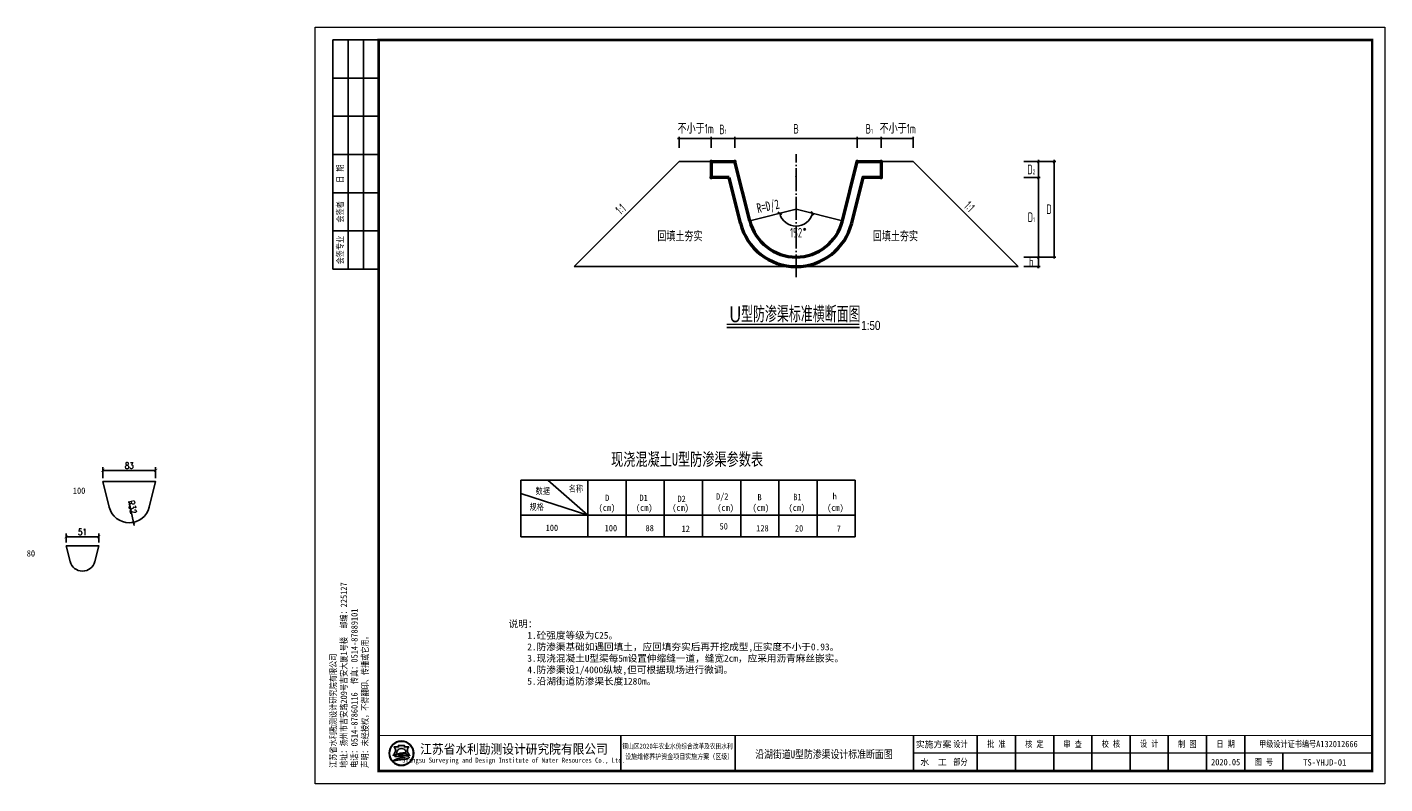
# Model space of a CAD drawing. Header units: millimetres. Extents: x -5221 to -957, y 14423 to 16799.
import ezdxf
from ezdxf.enums import TextEntityAlignment as Align

# ---------------------------------------------------------------- set-up
doc = ezdxf.new("R2010")
doc.units = ezdxf.units.MM
doc.linetypes.add('ACAD_ISO04W100', pattern=[30, 24, -3, 0, -3])
doc.linetypes.add('DASHED', pattern=[0.75, 0.5, -0.25])
for name, color, linetype in [('DOOR', 4, 'Continuous'), ('LAYER1', 7, 'Continuous'), ('注记', 7, 'Continuous'), ('点筋', 1, 'Continuous'), ('边线', 4, 'Continuous'), ('钢筋表', 1, 'Continuous')]:
    doc.layers.add(name, color=color, linetype=linetype)
doc.layers.add('图层1', color=7, linetype='Continuous', lineweight=90)
doc.layers.add('细实线', color=7, linetype='Continuous', lineweight=25)
doc.styles.add('HZ', font='txt.shx', dxfattribs={"width": 0.7, "height": 20, "bigfont": 'hztxt.shx'})
doc.styles.add('hze', font='tssdeng.shx', dxfattribs={"width": 0.7, "bigfont": 'hztxt.shx'})
doc.styles.add('HZTXT', font='hztxt_e.shx', dxfattribs={"width": 0.75, "bigfont": 'hztxt.shx'})
doc.styles.get("Standard").update_dxf_attribs({"font": 'txt', "width": 0.8, "height": 15})
doc.styles.add('图框', font='simfang.ttf', dxfattribs={"width": 0.8, "height": 4})
doc.styles.add('宋体', font='txt', dxfattribs={"height": 3.6})
doc.styles.add('样式 1', font='txt.shx', dxfattribs={"width": 0.8, "bigfont": 'hztxt.shx'})
doc.dimstyles.get("Standard").update_dxf_attribs({"dimscale": 100, "dimtxt": 2.5, "dimasz": 0.75, "dimexe": 1.5, "dimexo": 1.5, "dimgap": 0.5, "dimtad": 1, "dimdec": 0, "dimlfac": 0.25, "dimzin": 0, "dimdsep": 46, "dimtxsty": 'Standard', "dimblk": 'ARCHTICK', "dimcen": 0.09, "dimadec": 0, "dimazin": 0, "dimtfac": 1, "dimtdec": 0, "dimtmove": 0, "dimatfit": 3, "dimldrblk": 'ARCHTICK', "dimfxl": 0, "dimtolj": 1, "dimtzin": 0, "dimarcsym": 0})

# ---------------------------------------------------------------- blocks, each defined once
blk = doc.blocks.new('_Oblique')
at = {"color": 0, "linetype": 'ByBlock', "lineweight": -2}
blk.add_line((-0.5, -0.5), (0.5, 0.5), dxfattribs=at)
blk = doc.blocks.new('tk')
h = blk.add_hatch(color=152)
h.dxf.hatch_style = 1
h.paths.add_polyline_path([(38.76646255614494, 12.00001735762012, 1), (29.088771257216, 12.00001735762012, 1)])
h.paths.add_polyline_path([(38.60359845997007, 12.00001735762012, 1), (29.25163535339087, 12.00001735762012, 1)], flags=16)
h = blk.add_hatch(color=152)
h.dxf.hatch_style = 1
edge = h.paths.add_edge_path()
edge.add_arc((35.80953620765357, 9.575150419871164), 1.461698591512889, 43.31770961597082, 70.37003522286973)
edge.add_arc((34.42992186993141, 5.707145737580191), 5.568375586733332, 70.37003522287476, 84.52854590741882)
edge.add_arc((33.84308949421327, -0.4193335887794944), 11.72289597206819, 84.5285459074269, 95.17746754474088)
edge.add_arc((33.98467653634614, 9.87187365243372), 1.831337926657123, 111.7965680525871, 130.9174013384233, ccw=False)
edge.add_arc((35.88042895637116, 5.131330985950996), 6.936886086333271, 98.84274785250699, 111.79656805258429, ccw=False)
edge.add_arc((36.94678860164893, -1.723103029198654), 13.873772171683, 95.21036804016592, 98.84274785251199, ccw=False)
edge.add_ellipse((33.92761690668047, 12.2924095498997), major_axis=(-1.773815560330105, 0), ratio=0.8776980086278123, start_angle=172.6538623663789, end_angle=176.9129867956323)
edge.add_arc((35.51998127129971, 1.961425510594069), 10.24870363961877, 88.99992913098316, 98.52267106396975)
edge.add_arc((35.12665155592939, 4.586151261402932), 7.594670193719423, 98.5226710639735, 116.8491039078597)
edge.add_arc((32.25224900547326, 10.26440384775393), 1.230336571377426, 116.8491039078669, 139.2900683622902)
edge.add_arc((31.46777303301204, 10.93939625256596), 0.1954369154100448, 139.2900683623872, 263.050638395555)
edge.add_arc((31.65092262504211, 12.44200768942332), 1.70916902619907, 263.0506383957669, 272.136251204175)
edge.add_arc((32.81857031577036, -18.86062228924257), 29.61523112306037, 88.46268833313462, 92.13625120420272, ccw=False)
edge.add_arc((33.47628896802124, 5.646743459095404), 5.099041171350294, 68.07113774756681, 88.46268833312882, ccw=False)
edge.add_arc((37.58595165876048, -10.91730140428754), 21.4080615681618, 95.91294384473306, 98.79521578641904)
edge.add_arc((36.21866577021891, -2.080291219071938), 12.46590188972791, 98.79521578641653, 117.8496747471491)
edge.add_arc((94.71757364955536, -228.4932700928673), 245.9934265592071, 104.7703900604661, 105.15790668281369, ccw=False)
edge.add_line((32.00251426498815, 9.371370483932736), (31.19899365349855, 9.04551871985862))
edge.add_arc((52.56016505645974, -88.12405350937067), 99.48982566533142, 100.90627282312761, 102.39834375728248, ccw=False)
edge.add_line((33.73639673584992, 9.568787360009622), (33.12579934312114, 9.380202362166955))
edge.add_arc((30.81642714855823, 37.97212822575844), 28.68503833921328, 274.6177604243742, 279.6944367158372)
edge.add_arc((34.87665631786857, 14.20491417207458), 4.573507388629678, 279.694436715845, 287.6119267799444)
edge.add_arc((35.76092455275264, 11.4193594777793), 1.650966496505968, 287.6119267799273, 311.5140981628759)
edge.add_arc((36.67281431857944, 10.38916649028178), 0.2751610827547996, 311.5140981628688, 403.3177096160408)
edge = h.paths.add_edge_path()
edge.add_arc((38.34873088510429, 13.13701843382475), 2.066422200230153, 138.9741968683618, 204.1180883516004, ccw=False)
edge.add_line((36.78979294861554, 14.49341558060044), (35.09268967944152, 14.49341558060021))
edge.add_line((35.09268967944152, 14.4934155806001), (35.09268967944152, 15.08008015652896))
edge.add_line((35.09268967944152, 15.08008015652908), (32.76254413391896, 15.08008015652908))
edge.add_line((32.76254413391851, 15.08008015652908), (32.76254413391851, 14.49341558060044))
edge.add_line((32.76254413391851, 14.49341558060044), (31.06544086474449, 14.49341558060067))
edge.add_arc((29.50650292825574, 13.13701843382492), 2.066422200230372, -24.118088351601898, 41.0258031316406, ccw=False)
edge.add_arc((27.96997087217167, 13.82492466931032), 3.749914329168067, 314.34412131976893, 335.8819116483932, ccw=False)
edge.add_arc((29.92457355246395, 14.17749175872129), 3.106664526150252, 282.3877277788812, 290.1465811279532)
edge.add_arc((26.86032988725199, 22.52988413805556), 12.00340818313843, 290.1465811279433, 296.6495194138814)
edge.add_ellipse((33.92761690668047, 12.2924095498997), major_axis=(-1.773815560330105, 0), ratio=0.8776980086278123, start_angle=176.9129867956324, end_angle=378.37473811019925, ccw=False)
edge.add_ellipse((33.92761690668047, 12.2924095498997), major_axis=(-1.773815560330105, 0), ratio=0.8776980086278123, start_angle=172.653862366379, end_angle=176.9129867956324, ccw=False)
edge.add_ellipse((33.92761690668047, 12.2924095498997), major_axis=(-1.773815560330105, 0), ratio=0.8776980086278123, start_angle=161.6252618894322, end_angle=172.653862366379, ccw=False)
edge.add_arc((40.99490392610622, 22.52988413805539), 12.00340818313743, 243.3504805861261, 249.853418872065)
edge.add_arc((37.93066026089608, 14.17749175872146), 3.106664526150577, 249.8534188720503, 257.61227222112)
edge.add_arc((39.88526294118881, 13.82492466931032), 3.74991432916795, 204.1180883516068, 225.6558786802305, ccw=False)
at = {"lineweight": 0}
for p, q in [((0.0001173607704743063, 1.735762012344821e-05), (0.0001173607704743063, 297.0000173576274)), ((0.0001173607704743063, 297.0000173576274), (420.0001173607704, 297.0000173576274)), ((420.0001173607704, 297.0000173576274), (420.0001173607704, 1.735762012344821e-05)), ((415.0001173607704, 12.00001735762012), (235.00011736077, 12.00001735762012)), ((420.0001173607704, 1.735762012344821e-05), (0.0001173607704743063, 1.735762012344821e-05))]:
    blk.add_line(p, q, dxfattribs=at)
for p, q in [((25.00011736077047, 292.0000173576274), (7.000117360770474, 292.0000173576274)), ((7.000117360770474, 292.0000173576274), (7.000117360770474, 202.0000173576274)), ((13.00011736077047, 292.0000173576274), (13.00011736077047, 202.0000173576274)), ((19.00011736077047, 292.0000173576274), (19.00011736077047, 202.0000173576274)), ((25.00011736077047, 277.0000173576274), (7.000117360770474, 277.0000173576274)), ((25.00011736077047, 262.0000173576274), (7.000117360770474, 262.0000173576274)), ((25.00011736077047, 247.0000173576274), (7.000117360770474, 247.0000173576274)), ((25.00011736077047, 232.0000173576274), (7.000117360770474, 232.0000173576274)), ((25.00011736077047, 217.0000173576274), (7.000117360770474, 217.0000173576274)), ((25.00011736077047, 202.0000173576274), (7.000117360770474, 202.0000173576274)), ((120.0001173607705, 19.00001735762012), (120.0001173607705, 5.000017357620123)), ((165.0001173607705, 19.00001735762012), (165.0001173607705, 5.000017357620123)), ((235.0001173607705, 19.00001735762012), (235.0001173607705, 5.000017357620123)), ((260.0001173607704, 19.00001735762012), (260.0001173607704, 5.000017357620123)), ((275.0001173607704, 19.00001735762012), (275.0001173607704, 5.000017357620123)), ((290.0001173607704, 19.00001735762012), (290.0001173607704, 5.000017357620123)), ((305.0001173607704, 19.00001735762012), (305.0001173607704, 5.000017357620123)), ((320.0001173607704, 19.00001735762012), (320.0001173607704, 5.000017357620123)), ((335.0001173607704, 19.00001735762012), (335.0001173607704, 5.000017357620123)), ((350.0001173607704, 19.00001735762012), (350.0001173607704, 5.000017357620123)), ((365.0001173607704, 19.00001735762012), (365.0001173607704, 5.000017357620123)), ((380.00011736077, 12.00001735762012), (380.0001173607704, 5.000017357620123))]:
    blk.add_line(p, q)
at = {"lineweight": 0, "const_width": 1}
blk.add_lwpolyline([(25.00011736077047, 292.0000173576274), (415.0001173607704, 292.0000173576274), (415.0001173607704, 5.000017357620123), (25.00011736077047, 5.000017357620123)], close=True, dxfattribs=at)
at = {"lineweight": 0, "const_width": 0.4}
blk.add_lwpolyline([(415.0001173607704, 19.00001735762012), (25.00011736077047, 19.00001735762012)], dxfattribs=at)
at = {"color": 152}
for points in [[(35.69885848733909, 12.20856800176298, 0.04157472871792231), (34.00111582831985, 12.09695579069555, 0.08013502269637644), (31.69657691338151, 11.36210900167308, 0.09823132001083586), (31.3196276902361, 11.06686603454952, 0.599439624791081), (31.44412671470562, 10.74539511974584, 0.03966424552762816), (31.71463357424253, 10.73402652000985, -0.01603031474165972), (33.61308569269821, 10.74394931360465, -0.08921046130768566), (35.3805520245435, 10.37686006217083, 0.01257694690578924), (34.31258800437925, 10.23902602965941, 0.08333285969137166), (30.3951774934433, 8.941763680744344, -0.001690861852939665), (32.00251426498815, 9.371370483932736), (31.19899365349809, 9.04551871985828, -0.006510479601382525), (33.73639673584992, 9.568787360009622), (33.12579934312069, 9.380202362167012, 0.02215480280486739), (35.64680600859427, 9.696717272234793, 0.03456031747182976), (36.26045468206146, 9.845777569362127, 0.1046726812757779), (36.85519227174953, 10.18312789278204, 0.4234638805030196), (36.87301072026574, 10.5779388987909, 0.1185893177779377), (36.30058537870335, 10.95189784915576, 0.06185687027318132), (34.9608654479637, 11.25015084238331, 0.04649815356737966), (32.78520450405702, 11.25573254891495, -0.08362449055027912), (33.30467838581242, 11.57228569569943, -0.05658197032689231), (34.81406931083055, 11.98576500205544, -0.01585057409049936), (35.68687263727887, 12.09334246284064)], [(32.24423917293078, 11.8016350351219, -0.02838203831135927), (30.99458045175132, 11.2609099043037, -0.03386732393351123), (30.59103426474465, 11.1431558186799, 0.09425397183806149), (31.39253725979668, 12.29263983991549, 0.2921547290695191), (31.06544086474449, 14.49341558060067), (32.76254413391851, 14.49341558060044), (32.76254413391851, 15.08008015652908), (35.09268967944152, 15.08008015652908), (35.09268967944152, 14.4934155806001), (36.78979294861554, 14.49341558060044, 0.29215472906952), (36.46269655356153, 12.29263983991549, 0.09425397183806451), (37.26419954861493, 11.1431558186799, -0.03386732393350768), (36.86065336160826, 11.2609099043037, -0.02838203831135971), (35.61099464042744, 11.80163503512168)]]:
    blk.add_lwpolyline(points, format="xyb", dxfattribs=at)
for radius in [4.838845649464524, 4.675981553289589]:
    blk.add_circle((33.92761690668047, 12.00001735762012), radius, dxfattribs=at)
blk.add_arc((35.88042895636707, 5.131330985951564), 6.936886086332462, 98.84274785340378, 111.7965680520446, dxfattribs=at)
for start_param, end_param in [(2.820892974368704, 6.603884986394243), (3.013378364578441, 3.087714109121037)]:
    blk.add_ellipse((33.92761690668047, 12.2924095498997), major_axis=(-1.773815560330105, 0), ratio=0.8776980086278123, start_param=start_param, end_param=end_param, dxfattribs=at)
at = {"style": '图框'}
for s, height, width, p in [('江苏省水利勘测设计研究院有限公司', 3.75, 0.9, (78.12743661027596, 13.75086325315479)), ('铜山区2020年农业水价综合改革及农田水利 ', 2.0000844, 0.8, (142.9723682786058, 14.85349055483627)), ('设施维修养护资金项目实施方案（区级）', 2.105352, 0.8, (142.9856839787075, 10.78128184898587)), ('Jiangsu Surveying and Design Institute of Water Resources Co., Ltd.', 2, 0.8, (77.95530864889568, 9.013421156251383))]:
    blk.add_text(s, height=height, dxfattribs=dict(at, width=width)).set_placement(p, align=Align.MIDDLE)
for s, p in [('实施方案', (242.8340473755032, 15.50001735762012)), ('水  工', (242.8340473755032, 8.500017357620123))]:
    blk.add_text(s, height=2.5, dxfattribs=at).set_placement(p, align=Align.MIDDLE_CENTER)
at = {"char_height": 2.5, "rotation": 90, "style": '图框'}
for s, insert, attachment_point in [('日 期', (10.00011736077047, 239.5000173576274), 5), ('会签者', (10.00011736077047, 224.5000173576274), 5), ('会签专业', (10.00011736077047, 209.5000173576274), 5), ('江苏省水利勘测设计研究院有限公司\\P地址：扬州市吉安路209号吉安大厦1号楼  邮编：225127\\P电话：0514-87860116  传真：0514-87889101\\P声明：未经授权，不得翻印、传播或它用。', (5.878962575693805, 6.298910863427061), 1)]:
    blk.add_mtext(s, dxfattribs=dict(at, insert=insert, attachment_point=attachment_point))
at = {"char_height": 2.5, "attachment_point": 5, "style": '图框'}
for s, insert in [('设计', (253.4022709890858, 15.50001735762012)), ('批 准', (267.5001173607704, 15.50001735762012)), ('核 定', (282.4376173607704, 15.47223957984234)), ('审 查', (297.4306729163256, 15.47330363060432)), ('校 核', (312.4653951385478, 15.5432989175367)), ('设 计', (327.4723395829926, 15.59334793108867)), ('制 图', (342.416784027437, 15.4779415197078)), ('日 期', (357.5001173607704, 15.50001735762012)), ('甲级设计证书编号A132012666', (390.0001173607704, 15.50001735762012)), ('部分', (253.4022709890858, 8.500017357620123)), ('2020.05', (357.5001173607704, 8.500017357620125)), ('图 号', (372.5001173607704, 8.500017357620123))]:
    blk.add_mtext(s, dxfattribs=dict(at, insert=insert))
blk = doc.blocks.new('_ArchTick')
at = {"color": 0, "linetype": 'ByBlock', "const_width": 0.15}
blk.add_lwpolyline([(-0.5, -0.5), (0.5, 0.5)], dxfattribs=at)
blk = doc.blocks.new('*D10')
at = {"color": 0, "lineweight": -2, "transparency": 16777216}
for p, q in [((-4982.929015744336, 15382.36544090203), (-4982.929015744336, 15417.3910146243)), ((-4982.929015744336, 15407.3910146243), (-4817.041015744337, 15407.3910146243)), ((-4817.041015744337, 15382.36544090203), (-4817.041015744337, 15417.3910146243))]:
    blk.add_line(p, q, dxfattribs=at)
at = {"layer": 'Defpoints', "color": 0, "transparency": 16777216}
for p in [(-4817.041015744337, 15407.3910146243), (-4982.929015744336, 15372.36544090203), (-4817.041015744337, 15372.36544090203)]:
    blk.add_point(p, dxfattribs=at)
at = {"color": 0, "lineweight": -2, "transparency": 16777216, "xscale": 10, "yscale": 10, "zscale": 10, "rotation": 180}
blk.add_blockref('_ArchTick', (-4982.929015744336, 15407.3910146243), dxfattribs=at)
at = {"color": 0, "lineweight": -2, "transparency": 16777216, "xscale": 10, "yscale": 10, "zscale": 10}
blk.add_blockref('_ArchTick', (-4817.041015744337, 15407.3910146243), dxfattribs=at)
at = {"color": 0, "transparency": 16777216, "insert": (-4899.985015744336, 15422.3910146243), "char_height": 20, "attachment_point": 5, "style": '样式 1'}
blk.add_mtext('83', dxfattribs=at)
blk = doc.blocks.new('*D11')
at = {"color": 0, "lineweight": -2, "transparency": 16777216}
for p, q in [((-5098.148961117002, 15180.84730515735), (-5098.148961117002, 15208.96554769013)), ((-5098.148961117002, 15198.96554769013), (-4995.648961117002, 15198.96554769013)), ((-4995.648961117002, 15180.84730515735), (-4995.648961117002, 15208.96554769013))]:
    blk.add_line(p, q, dxfattribs=at)
at = {"layer": 'Defpoints', "color": 0, "transparency": 16777216}
for p in [(-4995.648961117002, 15198.96554769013), (-5098.148961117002, 15170.84730515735), (-4995.648961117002, 15170.84730515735)]:
    blk.add_point(p, dxfattribs=at)
at = {"color": 0, "lineweight": -2, "transparency": 16777216, "xscale": 10, "yscale": 10, "zscale": 10, "rotation": 180}
blk.add_blockref('_ArchTick', (-5098.148961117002, 15198.96554769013), dxfattribs=at)
at = {"color": 0, "lineweight": -2, "transparency": 16777216, "xscale": 10, "yscale": 10, "zscale": 10}
blk.add_blockref('_ArchTick', (-4995.648961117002, 15198.96554769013), dxfattribs=at)
at = {"color": 0, "transparency": 16777216, "insert": (-5046.898961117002, 15213.96554769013), "char_height": 20, "attachment_point": 5, "style": '样式 1'}
blk.add_mtext('51', dxfattribs=at)
blk = doc.blocks.new('*D12')
at = {"color": 0, "lineweight": -2, "transparency": 16777216}
for p, q in [((-4899.985015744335, 15307.56544090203), (-4886.804844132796, 15244.12000705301)), ((-4886.804844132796, 15244.12000705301), (-4884.77086703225, 15234.32904503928))]:
    blk.add_line(p, q, dxfattribs=at)
at = {"layer": 'Defpoints', "color": 0, "transparency": 16777216}
for p in [(-4899.985015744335, 15307.56544090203), (-4886.804844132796, 15244.12000705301)]:
    blk.add_point(p, dxfattribs=at)
at = {"color": 0, "lineweight": -2, "transparency": 16777216, "xscale": 10, "yscale": 10, "zscale": 10, "rotation": 101.735718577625}
blk.add_blockref('_ArchTick', (-4886.804844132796, 15244.12000705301), dxfattribs=at)
at = {"color": 0, "transparency": 16777216, "insert": (-4890.284709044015, 15291.77211111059), "char_height": 20, "attachment_point": 5, "rotation": 281.735718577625, "style": '样式 1'}
blk.add_mtext('R32', dxfattribs=at)

msp = doc.modelspace()

# ---------------------------------------------------------------- linework, layer by layer
at = {"color": 0, "linetype": 'ByBlock'}
for p, q in [((-3177.748383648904, 16449.39596225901), (-3072.908344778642, 16449.39596225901)), ((-3172.908344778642, 16420.1177400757), (-3172.908344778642, 16454.23600112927)), ((-3172.748383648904, 16420.27770120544), (-3172.748383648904, 16454.39596225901)), ((-3172.748383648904, 16420.27770120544), (-3172.748383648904, 16454.39596225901)), ((-3077.908344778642, 16449.39596225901), (-2992.908344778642, 16449.39596225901)), ((-3072.908344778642, 16420.27770120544), (-3072.908344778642, 16454.39596225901)), ((-3072.908344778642, 16420.27770120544), (-3072.908344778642, 16454.39596225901)), ((-3002.908344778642, 16449.39596225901), (-2608.408344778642, 16449.39596225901)), ((-2997.908344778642, 16420.27770120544), (-2997.908344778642, 16454.39596225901)), ((-2997.908344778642, 16420.27770120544), (-2997.908344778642, 16454.39596225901)), ((-2618.408344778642, 16449.39596225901), (-2533.408344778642, 16449.39596225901)), ((-2613.408344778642, 16420.27770120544), (-2613.408344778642, 16454.39596225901)), ((-2613.408344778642, 16420.27770120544), (-2613.408344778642, 16454.39596225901)), ((-2543.248383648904, 16449.55592338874), (-2438.408344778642, 16449.55592338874)), ((-2538.408344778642, 16420.27770120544), (-2538.408344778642, 16454.39596225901)), ((-2538.248383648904, 16420.43766233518), (-2538.248383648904, 16454.55592338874)), ((-2538.248383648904, 16420.43766233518), (-2538.248383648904, 16454.55592338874)), ((-2438.408344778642, 16420.43766233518), (-2438.408344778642, 16454.55592338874))]:
    msp.add_line(p, q, dxfattribs=at)
at = {"linetype": 'ACAD_ISO04W100', "ltscale": 3}
msp.add_line((-2805.658344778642, 16013.68694733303), (-2805.658344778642, 16400.36275610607), dxfattribs=at)
for p, q in [((-2805.658344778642, 16227.20833510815), (-2951.202703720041, 16190.92005076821)), ((-2805.658344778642, 16227.20833510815), (-2660.113985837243, 16190.92005076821)), ((-3459.674172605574, 15266.67384507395), (-3585.212534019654, 15376.67384507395)), ((-3459.674172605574, 15376.67384507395), (-3459.674172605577, 15198.52641565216)), ((-3339.674172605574, 15376.67384507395), (-3339.674172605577, 15198.52641565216)), ((-3219.674172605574, 15376.67384507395), (-3219.674172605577, 15198.52641565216)), ((-3219.674172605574, 15376.67384507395), (-3219.674172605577, 15198.52641565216)), ((-3099.674172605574, 15376.67384507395), (-3099.674172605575, 15198.52641565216)), ((-2979.674172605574, 15376.67384507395), (-2979.674172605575, 15198.52641565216)), ((-2859.674172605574, 15376.67384507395), (-2859.674172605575, 15198.52641565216)), ((-2739.674172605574, 15376.67384507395), (-2739.674172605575, 15198.52641565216)), ((-3459.674172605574, 15266.67384507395), (-3669.674172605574, 15334.79016094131)), ((-3669.674172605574, 15266.67384507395), (-2619.674172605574, 15266.67384507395)), ((-3669.674172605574, 15266.67384507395), (-2619.674172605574, 15266.67384507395)), ((-3669.674172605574, 15266.67384507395), (-2619.674172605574, 15266.67384507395)), ((-3669.674172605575, 15198.52641565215), (-2619.674172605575, 15198.52641565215)), ((-5098.148961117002, 15170.84730515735), (-4995.648961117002, 15170.84730515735)), ((-5098.148961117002, 15170.84730515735), (-5085.701179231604, 15121.13196319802)), ((-4995.648961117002, 15170.84730515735), (-5008.096743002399, 15121.13196319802))]:
    msp.add_line(p, q)
at = {"color": 1}
for p, q in [((-3669.674172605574, 15376.67384507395), (-2619.674172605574, 15376.67384507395)), ((-3669.674172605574, 15376.67384507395), (-3669.674172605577, 15198.52641565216)), ((-2619.674172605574, 15376.67384507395), (-2619.674172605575, 15198.52641565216)), ((-3669.674172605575, 15198.52641565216), (-2619.674172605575, 15198.52641565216))]:
    msp.add_line(p, q, dxfattribs=at)
for points in [[(-4982.929015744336, 15372.36544090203), (-4817.041015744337, 15372.36544090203), (-4837.110546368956, 15291.88612010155, -0.7812500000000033), (-4962.859485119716, 15291.88612010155), (-4982.929015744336, 15372.36544090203)], [(-5098.148961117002, 15170.84730515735), (-4995.648961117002, 15170.84730515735), (-5008.096743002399, 15121.13196319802, -0.7804878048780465), (-5085.701179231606, 15121.13196319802), (-5098.148961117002, 15170.84730515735)]]:
    msp.add_lwpolyline(points, format="xyb")
for centre in [(-2806.102212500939, 16331.05963101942), (-2806.064619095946, 16330.84555857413)]:
    msp.add_circle(centre, 0.3)
at = {"color": 0, "linetype": 'ByBlock'}
msp.add_arc((-2805.658344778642, 16227.20833510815), 52.94848996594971, 193.9999999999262, 346.0000000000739, dxfattribs=at)
at = {"layer": 'Defpoints', "color": 0, "linetype": 'ByBlock'}
for p in [(-3172.908344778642, 16449.23600112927), (-3172.748383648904, 16449.39596225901), (-3072.908344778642, 16449.39596225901), (-2997.908344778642, 16449.39596225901), (-2613.408344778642, 16449.39596225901), (-2538.408344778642, 16449.39596225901), (-2538.248383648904, 16449.55592338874), (-2438.408344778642, 16449.55592338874), (-2805.658344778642, 16227.20833510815), (-2805.658344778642, 16227.20833510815), (-2951.202703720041, 16190.92005076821), (-2816.986244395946, 16203.28001845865), (-2660.113985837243, 16190.92005076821), (-2805.658344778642, 16077.20833510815), (-2805.658344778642, 16077.20833510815), (-2805.658344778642, 16077.20833510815), (-2805.658344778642, 16077.20833510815)]:
    msp.add_point(p, dxfattribs=at)
at = {"layer": 'DOOR'}
for p, q in [((-3502.908344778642, 16047.20833510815), (-3172.908344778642, 16377.20833510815)), ((-2108.408344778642, 16047.20833510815), (-2438.408344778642, 16377.20833510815)), ((-2090.702833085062, 16377.20833510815), (-2039.625295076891, 16377.20833510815)), ((-2048.449268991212, 16374.03311482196), (-2041.550138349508, 16379.88988878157)), ((-2044.625295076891, 16382.20833510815), (-2044.625295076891, 16322.20833510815)), ((-2039.625295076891, 16377.20833510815), (-1990.371836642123, 16377.20833510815)), ((-1995.371836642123, 16382.20833510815), (-1995.371836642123, 16072.20833510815)), ((-2044.625295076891, 16332.20833510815), (-2044.625295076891, 16072.20833510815)), ((-2090.702833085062, 16327.20833510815), (-2039.625295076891, 16327.20833510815)), ((-2048.449268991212, 16323.96210714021), (-2041.550138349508, 16329.81888109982)), ((-2090.702833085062, 16077.20833510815), (-2031.026347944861, 16077.20833510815)), ((-2090.702833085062, 16077.20833510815), (-2039.625295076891, 16077.20833510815)), ((-2090.702833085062, 16077.20833510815), (-2039.625295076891, 16077.20833510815)), ((-2048.449268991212, 16073.96210714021), (-2041.550138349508, 16079.81888109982)), ((-2044.625295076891, 16082.20833510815), (-2044.625295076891, 16042.20833510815)), ((-2039.625295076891, 16077.20833510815), (-1990.371836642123, 16077.20833510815)), ((-3502.908344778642, 16047.20833510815), (-2805.658344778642, 16047.20833510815)), ((-2805.658344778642, 16047.20833510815), (-2108.408344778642, 16047.20833510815)), ((-2090.702833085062, 16047.20833510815), (-2039.625295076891, 16047.20833510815))]:
    msp.add_line(p, q, dxfattribs=at)
msp.add_circle((-2778.961060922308, 16164.16979298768), 2.5, dxfattribs=at)
at = {"layer": 'LAYER1', "lineweight": -2}
for p, q in [((-1999.195810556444, 16373.96210714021), (-1992.296679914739, 16379.81888109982)), ((-2048.449268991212, 16043.96210714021), (-2041.550138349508, 16049.81888109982))]:
    msp.add_line(p, q, dxfattribs=at)
at = {"layer": '图层1', "lineweight": 15}
msp.add_line((-2090.702833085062, 16327.20833510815), (-2039.625295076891, 16327.20833510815), dxfattribs=at)
at = {"layer": '点筋', "color": 4, "linetype": 'DASHED', "ltscale": 200}
for p, q in [((-3072.908344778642, 16377.20833510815), (-3172.908344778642, 16377.20833510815)), ((-2538.408344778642, 16377.20833510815), (-2438.408344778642, 16377.20833510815))]:
    msp.add_line(p, q, dxfattribs=at)
at = {"layer": '边线', "color": 0}
msp.add_line((-3023.63726003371, 15856.22036174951), (-2606.533912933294, 15856.22036174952), dxfattribs=at)
at = {"layer": '边线', "color": 0, "const_width": 3.839984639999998}
msp.add_lwpolyline([(-3023.63726003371, 15865.61775978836), (-2607.218625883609, 15865.61775978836)], dxfattribs=at)
at = {"layer": '钢筋表', "lineweight": 50}
for p, q in [((-3072.908344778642, 16377.20833510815), (-3072.908344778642, 16327.20833510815)), ((-3072.908344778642, 16377.20833510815), (-2997.908344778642, 16377.20833510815)), ((-2951.202703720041, 16190.92005076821), (-2997.908344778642, 16377.20833510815)), ((-2660.113985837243, 16190.92005076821), (-2613.408344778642, 16377.20833510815)), ((-2613.408344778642, 16377.20833510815), (-2538.408344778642, 16377.20833510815)), ((-2538.408344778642, 16377.20833510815), (-2538.408344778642, 16327.20833510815)), ((-3016.30101065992, 16327.20833510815), (-3072.908344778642, 16327.20833510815)), ((-2980.302062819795, 16183.62434655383), (-3016.30101065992, 16327.20833510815)), ((-2631.01462673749, 16183.62434655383), (-2595.015678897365, 16327.20833510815)), ((-2538.408344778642, 16327.20833510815), (-2595.015678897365, 16327.20833510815))]:
    msp.add_line(p, q, dxfattribs=at)
for radius, start, end in [(179.9999999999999, 194.0065261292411, 345.9934738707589), (149.9999999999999, 193.9999999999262, 346.0000000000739)]:
    msp.add_arc((-2805.658344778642, 16227.20833510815), radius, start, end, dxfattribs=at)
for p in [(-3072.908344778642, 16377.20833510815), (-3072.908344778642, 16377.20833510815), (-2997.908344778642, 16377.20833510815), (-2997.908344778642, 16377.20833510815), (-2613.408344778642, 16377.20833510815), (-2613.408344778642, 16377.20833510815), (-2538.408344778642, 16377.20833510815), (-2538.408344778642, 16377.20833510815), (-3072.908344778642, 16327.20833510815), (-3072.908344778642, 16327.20833510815), (-2595.015678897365, 16327.20833510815), (-2538.408344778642, 16327.20833510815)]:
    msp.add_point(p, dxfattribs=at)

# ---------------------------------------------------------------- block references
at = {"xscale": 8, "yscale": 8, "zscale": 8}
msp.add_blockref('tk', (-4316.622467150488, 14423.02919952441), dxfattribs=at)
at = {"color": 0, "linetype": 'ByBlock', "xscale": 5, "yscale": 5, "zscale": 5}
for p in [(-3172.908344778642, 16449.23600112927), (-3172.748383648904, 16449.39596225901), (-3072.908344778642, 16449.39596225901), (-2997.908344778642, 16449.39596225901), (-2613.408344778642, 16449.39596225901), (-2538.408344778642, 16449.39596225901), (-2538.248383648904, 16449.55592338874), (-2438.408344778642, 16449.55592338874)]:
    msp.add_blockref('_Oblique', p, dxfattribs=at)
at = {"color": 0, "linetype": 'ByBlock'}
for p, xscale, yscale, zscale, rotation in [((-3172.748383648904, 16449.39596225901), 5, 5, 5, 180), ((-3072.908344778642, 16449.39596225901), 5, 5, 5, 180), ((-2997.908344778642, 16449.39596225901), 5, 5, 5, 180), ((-2613.408344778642, 16449.39596225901), 5, 5, 5, 180), ((-2538.248383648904, 16449.55592338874), 5, 5, 5, 180), ((-2857.034038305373, 16214.39893604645), 9.999999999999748, 9.999999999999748, 9.999999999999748, 103.9999999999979), ((-2754.282651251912, 16214.39893604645), 9.999999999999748, 9.999999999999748, 9.999999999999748, 76.00000000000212)]:
    msp.add_blockref('_Oblique', p, dxfattribs=dict(at, xscale=xscale, yscale=yscale, zscale=zscale, rotation=rotation))

# ---------------------------------------------------------------- texts
at = {"style": '宋体', "width": 0.8}
msp.add_text('沿湖街道U型防渗渠设计标准断面图', height=24.8832, dxfattribs=at).set_placement((-2718.222976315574, 14515.80780013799), align=Align.MIDDLE_CENTER)
for s, insert, char_height, attachment_point, style in [('{\\fFangSong_GB2312|b0|i0|c134|p49;现浇混凝土U型防渗渠参数表}', (-3386.712360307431, 15462.21927135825), 40, 1, 'HZ'), ('TS-YHJD-01', (-1145.346204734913, 14490.25142174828), 20, 5, '宋体')]:
    msp.add_mtext(s, dxfattribs=dict(insert=insert, char_height=char_height, attachment_point=attachment_point, style=style))
at = {"char_height": 20, "width": 123.7479, "attachment_point": 1}
for s, insert in [('\\f仿宋_GB2312|b0|i0|c134|p49;100', (-5077.077532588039, 15353.62157910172)), ('\\f仿宋_GB2312|b0|i0|c134|p49;数据', (-3623.824736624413, 15352.48188214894)), ('\\f仿宋_GB2312|b0|i0|c134|p49;名称', (-3519.622240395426, 15360.04696305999)), ('\\f仿宋_GB2312|b0|i0|c134|p49;D', (-3405.348741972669, 15330.86958388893)), ('\\f仿宋_GB2312|b0|i0|c134|p49;D\\H20;1', (-3297.539700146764, 15330.86958388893)), ('\\f仿宋_GB2312|b0|i0|c134|p49;D\\H20;2', (-3178.179143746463, 15327.98425455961)), ('\\f仿宋_GB2312|b0|i0|c134|p49;D/2', (-3057.215393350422, 15335.35617066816)), ('\\f仿宋_GB2312|b0|i0|c134|p49;B', (-2926.946146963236, 15333.11287727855)), ('\\f仿宋_GB2312|b0|i0|c134|p49;B\\H20;1', (-2814.645067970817, 15333.75490283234)), ('\\f仿宋_GB2312|b0|i0|c134|p49;h', (-2691.113877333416, 15335.99820660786)), ('\\f仿宋_GB2312|b0|i0|c134|p49;规格', (-3642.569895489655, 15302.6601407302)), ('{\\f仿宋_GB2312|b0|i0|c134|p49;(cm)}', (-3425.912788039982, 15300.1639552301)), ('{\\f仿宋_GB2312|b0|i0|c134|p49;(cm)}', (-3308.701766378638, 15300.1639552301)), ('{\\f仿宋_GB2312|b0|i0|c134|p49;(cm)}', (-3194.616355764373, 15300.1639552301)), ('{\\f仿宋_GB2312|b0|i0|c134|p49;(cm)}', (-3053.181727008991, 15300.1639552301)), ('{\\f仿宋_GB2312|b0|i0|c134|p49;(cm)}', (-2942.652133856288, 15300.1639552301)), ('{\\f仿宋_GB2312|b0|i0|c134|p49;(cm)}', (-2829.348126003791, 15300.1639552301)), ('{\\f仿宋_GB2312|b0|i0|c134|p49;(cm)}', (-2708.230066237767, 15300.1639552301)), ('\\f仿宋_GB2312|b0|i0|c134|p49;100', (-3592.193349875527, 15236.94895649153)), ('\\f仿宋_GB2312|b0|i0|c134|p49;100', (-3406.899126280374, 15235.97114091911)), ('\\f仿宋_GB2312|b0|i0|c134|p49;88', (-3278.456727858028, 15236.10925937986)), ('\\f仿宋_GB2312|b0|i0|c134|p49;12', (-3165.286886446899, 15234.30729544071)), ('\\f仿宋_GB2312|b0|i0|c134|p49;50', (-3046.016448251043, 15241.65465064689)), ('\\f仿宋_GB2312|b0|i0|c134|p49;128', (-2930.917775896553, 15235.62755967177)), ('\\f仿宋_GB2312|b0|i0|c134|p49;20', (-2809.381620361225, 15235.26536381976)), ('\\f仿宋_GB2312|b0|i0|c134|p49;7', (-2677.991161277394, 15234.51701458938)), ('\\f仿宋_GB2312|b0|i0|c134|p49;80', (-5221.89784090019, 15156.79991647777))]:
    msp.add_mtext(s, dxfattribs=dict(at, insert=insert))
at = {"insert": (-3708.702492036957, 14935.99137082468), "char_height": 21.6, "width": 8922.291517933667, "attachment_point": 1, "style": '宋体'}
msp.add_mtext('说明：\\P    1.砼强度等级为C25。\\P    2.防渗渠基础如遇回填土，应回填夯实后再开挖成型,压实度不小于0.93。\\P    3.现浇混凝土U型渠每5m设置伸缩缝一道，缝宽2cm，应采用沥青麻丝嵌实。\\P    4.防渗渠设1/4000纵坡,但可根据现场进行微调。\\P    5.沿湖街道防渗渠长度1280m。\\P    ', dxfattribs=at)
at = {"layer": 'DOOR', "char_height": 30, "attachment_point": 5, "style": 'hze'}
for s, insert in [('不小于1m', (-3120.972623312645, 16479.77076674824)), ('不小于1m', (-2486.472623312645, 16479.93072787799)), ('B\\H15;1', (-3035.408344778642, 16477.9192979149)), ('B', (-2805.658344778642, 16479.77077101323)), ('B\\H15;1', (-2575.908344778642, 16479.77076674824)), ('D\\H15;2', (-2067.017324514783, 16352.20833510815)), ('D\\H15;1', (-2067.017324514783, 16202.20833510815)), ('\\A1;D', (-2011.500276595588, 16227.20833510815)), ('回填土夯实', (-3170.364065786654, 16141.48209813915)), ('152', (-2805.658344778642, 16153.67014925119)), ('回填土夯实', (-2493.770729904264, 16141.48209813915)), ('h', (-2067.017324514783, 16062.20833510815))]:
    msp.add_mtext(s, dxfattribs=dict(at, insert=insert))
for s, insert, rotation in [('1:1', (-3356.588055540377, 16227.37164472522), 41.41618147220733), ('\\f仿宋_GB2312|b0|i0|c134|p49;R=D/2', (-2893.135056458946, 16233.77654454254), 11.525058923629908), ('1:1', (-2261.26758062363, 16235.72086190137), 315)]:
    msp.add_mtext(s, dxfattribs=dict(at, insert=insert, rotation=rotation))
at = {"layer": '注记', "style": 'HZTXT', "width": 0.75}
msp.add_text('U型防渗渠标准横断面图', height=50, dxfattribs=at).set_placement((-3014.704029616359, 15872.40381543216))
at = {"layer": '细实线', "color": 0, "style": 'HZTXT', "width": 0.8}
msp.add_text('1:50', height=28.8, dxfattribs=at).set_placement((-2600.835786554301, 15848.02378743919))

# ---------------------------------------------------------------- dimensions: what is measured, and where the dimension line sits
for base, p1, p2, picture, middle in [((-4817.041015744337, 15407.3910146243), (-4982.929015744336, 15372.36544090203), (-4817.041015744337, 15372.36544090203), '*D10', (-4899.985015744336, 15422.3910146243)), ((-4995.648961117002, 15198.96554769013), (-5098.148961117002, 15170.84730515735), (-4995.648961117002, 15170.84730515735), '*D11', (-5046.898961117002, 15213.96554769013))]:
    dim = msp.add_linear_dim(base=base, p1=p1, p2=p2, dimstyle='Standard', override={"dimscale": 1, "dimtxt": 20, "dimasz": 10, "dimexe": 10, "dimexo": 10, "dimgap": 5, "dimlfac": 0.5, "dimzin": 8, "dimdsep": 44, "dimtxsty": '样式 1', "dimcen": 2.5, "dimtmove": 2, "dimfxl": 30, "dimfxlon": 1, "dimtolj": 0, "dimtzin": 8})
    dim.commit()
    dim.dimension.update_dxf_attribs({"geometry": picture, "text_midpoint": middle})
dim = msp.add_radius_dim(center=(-4899.985015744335, 15307.56544090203), mpoint=(-4886.804844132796, 15244.12000705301), dimstyle='Standard', override={"dimscale": 1, "dimtxt": 20, "dimasz": 10, "dimexe": 10, "dimexo": 10, "dimgap": 5, "dimlfac": 0.5, "dimzin": 8, "dimdsep": 44, "dimtxsty": '样式 1', "dimcen": 2.5, "dimtmove": 2, "dimfxl": 30, "dimfxlon": 1, "dimtolj": 0, "dimtzin": 8})
dim.commit()
dim.dimension.update_dxf_attribs({"geometry": '*D12', "text_midpoint": (-4890.284709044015, 15291.77211111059), "dimtype": 164})

doc.saveas('drawing.dxf')
